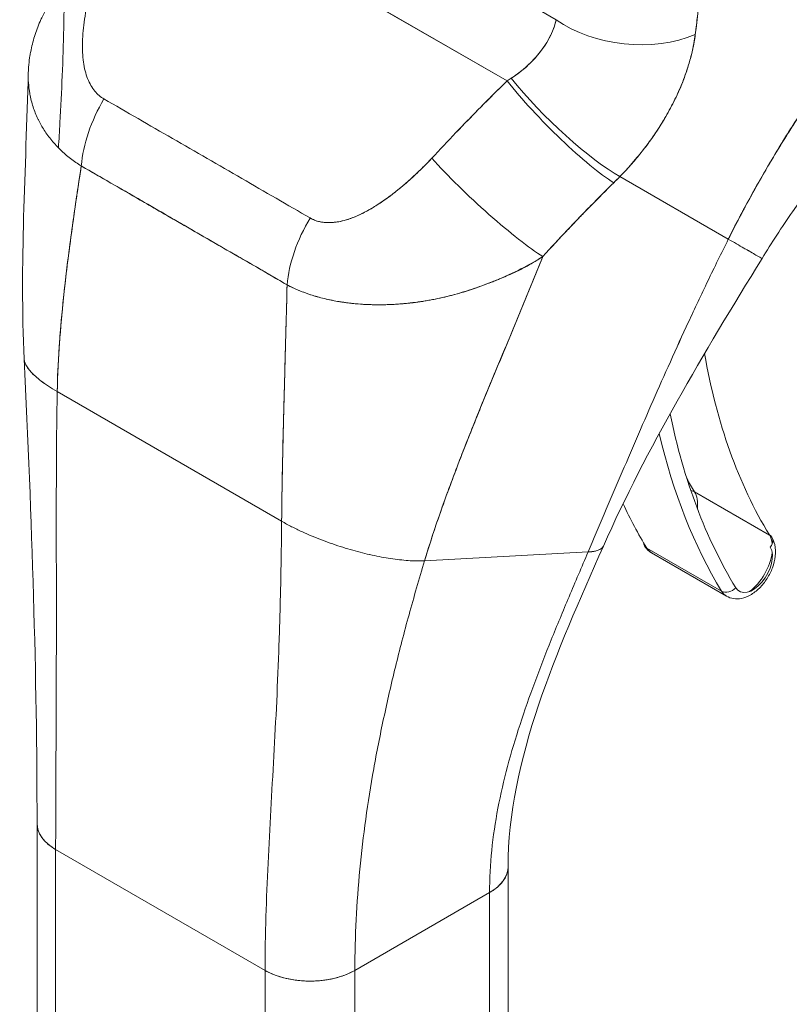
# Model space of a CAD drawing. Header units: inches. Extents: x 16 to 427, y 4 to 276.
# Tile 96 of 111: x 405.726 to 406.706, y 127.35 to 128.603. Entities that reach past the tile are written whole.
import ezdxf

# ---------------------------------------------------------------- set-up
doc = ezdxf.new("R2010")
doc.units = ezdxf.units.IN
doc.header["$LTSCALE"] = 26
doc.header["$MEASUREMENT"] = 0
doc.layers.add('Visible (ANSI)', color=7, linetype='Continuous', lineweight=5)

msp = doc.modelspace()

# ---------------------------------------------------------------- linework, layer by layer
at = {"layer": 'Visible (ANSI)'}
for p, q in [((405.8666, 128.8028), (406.3469, 128.5255)), ((406.3469, 128.5255), (405.8666, 128.8028)), ((406.248, 128.6966), (406.4095, 128.6033)), ((406.4342, 128.5891), (406.4342, 128.5891)), ((406.2583, 128.4348), (406.2583, 128.4348)), ((406.6286, 128.324), (406.4906, 128.4037)), ((406.4906, 128.4037), (406.6286, 128.324)), ((406.4582, 128.3712), (406.4582, 128.3712)), ((406.4484, 128.3612), (406.4484, 128.3612)), ((406.4484, 128.3612), (406.4484, 128.3612)), ((405.7742, 128.1299), (406.0599, 127.9649)), ((406.0599, 127.9649), (405.7742, 128.1299)), ((406.5857, 128.0024), (406.6809, 127.9474)), ((406.6809, 127.9474), (406.5857, 128.0024)), ((406.6201, 127.8758), (406.5248, 127.9308)), ((406.5248, 127.9308), (406.6201, 127.8758)), ((406.2419, 127.9146), (406.4501, 127.9258)), ((406.4501, 127.9258), (406.2419, 127.9146)), ((406.531, 127.9246), (406.6263, 127.8696)), ((405.7485, 127.0628), (405.7485, 127.5802)), ((405.7722, 127.0958), (405.7722, 127.5472)), ((405.7722, 127.5472), (405.7722, 127.0299)), ((405.7722, 127.5472), (406.0388, 127.3933)), ((405.7722, 125.9301), (405.7722, 127.5472)), ((406.0388, 127.3933), (405.7722, 127.5472)), ((406.3482, 127.0079), (406.3482, 127.525)), ((406.1531, 127.3933), (406.3246, 127.4922)), ((406.3246, 127.4922), (406.1531, 127.3933)), ((406.3246, 127.4922), (406.3246, 125.8752)), ((406.3246, 127.4922), (406.3246, 127.4922)), ((406.3246, 126.9749), (406.3246, 127.4922)), ((406.0388, 127.3933), (406.0388, 127.3933)), ((406.0388, 126.8759), (406.0388, 127.3933)), ((406.1531, 127.3933), (406.1531, 126.8759)), ((406.1531, 127.3933), (406.1531, 127.3933)), ((406.0769, 127.3809), (406.0769, 127.3809)), ((406.0769, 127.3809), (406.0769, 127.3809))]:
    msp.add_line(p, q, dxfattribs=at)
for centre, major_axis, ratio, start_param, end_param in [((406.5048, 128.6583), (-0.1339, 0.0145), 0.64086, 0.851233, 2.295078), ((406.5048, 128.6583), (0.1339, -0.0145), 0.64086, 3.992828, 5.43668), ((406.3925, 128.6143), (-0.0176, 0.0281), 0.552141, 3.836123, 3.836136), ((406.3976, 128.6175), (0.0219, -0.0349), 0.552162, 0.515556, 0.515565), ((406.3976, 128.6175), (-0.0219, 0.0349), 0.552114, 3.657217, 3.657226), ((406.2654, 128.56), (0.1713, 0.079), 0.366192, 5.033637, 5.069349), ((406.2653, 128.5602), (0.1713, 0.079), 0.366848, 5.033737, 5.069445), ((406.4125, 128.4836), (0.0945, -0.096), 0.156155, 4.114214, 5.692937), ((406.4125, 128.4836), (-0.0945, 0.096), 0.156155, 0.972623, 2.551344), ((406.4208, 128.4919), (-0.0964, 0.0941), 0.190617, 0.982046, 2.547785), ((406.4208, 128.4919), (0.0964, -0.0941), 0.190618, 4.123638, 5.689377), ((405.8993, 128.4606), (0.0667, 0.117), 0.577256, 1.542161, 2.250025), ((406.2278, 128.4172), (0.0135, 0.0233), 0.57735, 5.223235, 5.226177), ((406.2278, 128.4172), (0.0135, 0.0233), 0.57735, 5.223235, 5.226177), ((406.3166, 128.385), (-0.0987, 0.0916), 0.125888, 0.966274, 2.555223), ((406.3166, 128.385), (0.0987, -0.0916), 0.125888, 4.107867, 5.696815), ((406.3536, 128.4691), (0.2261, 0.1869), 0.48118, 4.893028, 4.932136), ((406.3536, 128.4691), (-0.226, -0.1869), 0.481161, 1.751425, 1.79054), ((406.1618, 128.309), (0.0679, 0.1163), 0.577434, 1.548161, 2.256025), ((406.1618, 128.309), (-0.0679, -0.1163), 0.577434, 4.689753, 5.397618), ((406.0028, 128.3101), (-0.0404, -0.07), 0.57735, 4.790283, 4.791817), ((406.1151, 128.2453), (-0.0364, -0.063), 0.57735, 4.791144, 4.791205), ((407.4415, 128.843), (-0.6061, -1.0498), 0.57735, 5.678546, 5.977114), ((407.451, 128.8375), (-0.6478, -1.1221), 0.57735, 5.70543, 5.977114), ((407.4415, 128.843), (-0.6546, -1.1338), 0.57735, 5.730285, 5.977114), ((407.4415, 128.843), (-0.6546, -1.1338), 0.57735, 5.730285, 5.977114), ((407.3462, 128.898), (-0.6061, -1.0498), 0.57735, 5.951269, 5.977114), ((406.5772, 127.9925), (-0.0115, -0.007), 0.77855, 3.544415, 3.97845), ((406.5553, 127.9666), (0.0242, 0.042), 0.57735, 5.360031, 5.977114), ((406.5553, 127.9666), (0.0242, 0.042), 0.57735, 5.360031, 5.977114), ((407.3462, 128.898), (-0.6546, -1.1338), 0.57735, 5.900672, 5.977114), ((406.6725, 127.9375), (0.0115, 0.007), 0.77855, 5.115206, 6.686008), ((406.6505, 127.9116), (0.0242, 0.042), 0.57735, 5.624057, 5.977114), ((406.6505, 127.9116), (0.0242, 0.042), 0.57735, 5.624057, 5.977114), ((406.5333, 127.9407), (-0.0115, -0.007), 0.77855, 5.868833, 6.686008), ((406.5553, 127.9666), (-0.0242, -0.042), 0.57735, 5.977114, 6.283185), ((406.5553, 127.9666), (-0.0242, -0.042), 0.57735, 5.977114, 6.283185), ((406.66, 127.9061), (-0.0175, -0.0303), 0.57735, 5.977114, 9.118706), ((406.6505, 127.9116), (-0.0242, -0.042), 0.57735, 0.936213, 2.20538), ((406.6505, 127.9116), (0.0242, 0.042), 0.57735, 4.077805, 5.346973), ((406.6285, 127.8858), (-0.0115, -0.007), 0.77855, 0.402822, 1.973619), ((406.6285, 127.8858), (0.0115, 0.007), 0.77855, 3.544415, 5.115216), ((406.6505, 127.9116), (-0.0242, -0.042), 0.57735, 5.977114, 6.283185), ((406.6505, 127.9116), (-0.0242, -0.042), 0.57735, 5.977114, 6.283185), ((405.8293, 127.5802), (-0.0808, 0), 0.57735, 6.283122, 7.068567), ((406.2674, 127.5252), (0.0808, 0), 0.57735, 5.497805, 6.283337), ((406.096, 127.4262), (0.0808, 0), 0.57735, 3.927007, 5.497778)]:
    msp.add_ellipse(centre, major_axis=major_axis, ratio=ratio, start_param=start_param, end_param=end_param, dxfattribs=at)
for points, knots in [([(406.6286, 128.324), (406.6374, 128.3416), (406.6471, 128.3601), (406.6578, 128.3795), (406.6685, 128.399), (406.6803, 128.4192), (406.6931, 128.4403), (406.7059, 128.4613), (406.7198, 128.4831), (406.7349, 128.5055), (406.75, 128.5279), (406.7662, 128.5509), (406.7836, 128.5743), (406.801, 128.5977), (406.8197, 128.6215), (406.8395, 128.6454), (406.8594, 128.6694), (406.8805, 128.6936), (406.9027, 128.7177), (406.925, 128.7418), (406.9486, 128.7658), (406.9732, 128.7895), (406.9979, 128.8131), (407.0238, 128.8364), (407.0508, 128.859)], [0, 0, 0, 0, 0.124948, 0.124948, 0.124948, 0.249955, 0.249955, 0.249955, 0.374963, 0.374963, 0.374963, 0.49997, 0.49997, 0.49997, 0.624978, 0.624978, 0.624978, 0.749985, 0.749985, 0.749985, 0.874993, 0.874993, 0.874993, 1, 1, 1, 1]), ([(407.0508, 128.859), (407.043, 128.8524), (407.0353, 128.8459), (407.0277, 128.8393), (407.0142, 128.8275), (407.0009, 128.8155), (406.988, 128.8034), (406.9751, 128.7914), (406.9624, 128.7792), (406.9501, 128.7669), (406.9378, 128.7546), (406.9258, 128.7423), (406.9142, 128.7299), (406.9025, 128.7176), (406.8911, 128.7052), (406.8801, 128.6928), (406.8691, 128.6804), (406.8584, 128.668), (406.848, 128.6556), (406.8376, 128.6433), (406.8276, 128.6309), (406.8178, 128.6187), (406.8081, 128.6064), (406.7987, 128.5943), (406.7896, 128.5822), (406.7805, 128.5701), (406.7717, 128.5582), (406.7632, 128.5463), (406.7548, 128.5345), (406.7466, 128.5228), (406.7388, 128.5112), (406.7309, 128.4996), (406.7234, 128.4882), (406.7161, 128.477), (406.7089, 128.4658), (406.7019, 128.4547), (406.6953, 128.4439), (406.6886, 128.433), (406.6823, 128.4223), (406.6762, 128.4119), (406.6701, 128.4014), (406.6643, 128.3912), (406.6588, 128.3812), (406.6532, 128.3712), (406.6479, 128.3614), (406.6429, 128.3519), (406.6379, 128.3423), (406.6332, 128.333), (406.6286, 128.324)], [0, 0, 0, 0, 0.036069, 0.036069, 0.036069, 0.100331, 0.100331, 0.100331, 0.164593, 0.164593, 0.164593, 0.228855, 0.228855, 0.228855, 0.293118, 0.293118, 0.293118, 0.35738, 0.35738, 0.35738, 0.421642, 0.421642, 0.421642, 0.485904, 0.485904, 0.485904, 0.550166, 0.550166, 0.550166, 0.614429, 0.614429, 0.614429, 0.678691, 0.678691, 0.678691, 0.742953, 0.742953, 0.742953, 0.807215, 0.807215, 0.807215, 0.871477, 0.871477, 0.871477, 0.93574, 0.93574, 0.93574, 1, 1, 1, 1]), ([(406.5865, 128.5844), (406.5868, 128.5866), (406.5871, 128.5888), (406.5873, 128.591), (406.5878, 128.5948), (406.5882, 128.5987), (406.5887, 128.6026), (406.5902, 128.6148), (406.5916, 128.6269), (406.593, 128.639), (406.5936, 128.6443), (406.5941, 128.6495), (406.5947, 128.6547), (406.5948, 128.6561), (406.595, 128.6576), (406.5951, 128.659), (406.5957, 128.6649), (406.5963, 128.6707), (406.5969, 128.6764), (406.5981, 128.6895), (406.5992, 128.7024), (406.6003, 128.7151), (406.6006, 128.7194), (406.601, 128.7236), (406.6013, 128.7279), (406.6014, 128.729), (406.6015, 128.7301), (406.6016, 128.7313), (406.6023, 128.7397), (406.6029, 128.748), (406.6035, 128.7562), (406.6046, 128.7711), (406.6056, 128.7858), (406.6065, 128.8001)], [0, 0, 0, 0, 0.029161, 0.029161, 0.029161, 0.080621, 0.080621, 0.080621, 0.243196, 0.243196, 0.243196, 0.313778, 0.313778, 0.313778, 0.333333, 0.333333, 0.333333, 0.41251, 0.41251, 0.41251, 0.591045, 0.591045, 0.591045, 0.650584, 0.650584, 0.650584, 0.666667, 0.666667, 0.666667, 0.784923, 0.784923, 0.784923, 1, 1, 1, 1]), ([(406.6065, 128.8001), (406.6049, 128.7747), (406.6031, 128.7497), (406.6011, 128.7253), (406.601, 128.724), (406.6009, 128.7228), (406.6008, 128.7215), (406.5989, 128.6984), (406.5969, 128.6757), (406.5946, 128.6534), (406.5943, 128.651), (406.5941, 128.6485), (406.5938, 128.6461), (406.5916, 128.6252), (406.5892, 128.6046), (406.5865, 128.5844)], [0, 0, 0, 0, 0.333333, 0.333333, 0.333333, 0.350215, 0.350215, 0.350215, 0.666667, 0.666667, 0.666667, 0.701162, 0.701162, 0.701162, 1, 1, 1, 1]), ([(405.8258, 128.6724), (405.8217, 128.6599), (405.8182, 128.648), (405.8154, 128.6366), (405.8127, 128.6253), (405.8106, 128.6144), (405.8091, 128.6041), (405.8076, 128.5939), (405.8067, 128.5841), (405.8064, 128.575), (405.8062, 128.5658), (405.8065, 128.5573), (405.8076, 128.5494), (405.8087, 128.5416), (405.8105, 128.5345), (405.8129, 128.5283), (405.8154, 128.5221), (405.8185, 128.5168), (405.822, 128.5125), (405.8255, 128.5082), (405.8294, 128.5048), (405.8337, 128.5024)], [0, 0, 0, 0, 0.142857, 0.142857, 0.142857, 0.285714, 0.285714, 0.285714, 0.428571, 0.428571, 0.428571, 0.571429, 0.571429, 0.571429, 0.714286, 0.714286, 0.714286, 0.857143, 0.857143, 0.857143, 1, 1, 1, 1]), ([(405.783, 128.6537), (405.7791, 128.6479), (405.7753, 128.6422), (405.7717, 128.6366), (405.768, 128.6308), (405.7645, 128.625), (405.7613, 128.6192), (405.7589, 128.6148), (405.7566, 128.6103), (405.7545, 128.6058), (405.7545, 128.6057), (405.7544, 128.6056), (405.7544, 128.6056), (405.7537, 128.6041), (405.7531, 128.6026), (405.7524, 128.6011), (405.7497, 128.5948), (405.7473, 128.5884), (405.7453, 128.5821), (405.7433, 128.5755), (405.7417, 128.569), (405.7404, 128.5627), (405.7401, 128.5609), (405.7397, 128.5592), (405.7395, 128.5574), (405.7388, 128.5536), (405.7383, 128.5499), (405.738, 128.5462), (405.7379, 128.5454), (405.7378, 128.5446), (405.7378, 128.5439), (405.7373, 128.5377), (405.7372, 128.5317), (405.7374, 128.5259), (405.7376, 128.5218), (405.738, 128.5179), (405.7385, 128.514), (405.7388, 128.5122), (405.7391, 128.5104), (405.7394, 128.5087), (405.7404, 128.5031), (405.7418, 128.4976), (405.7435, 128.4923), (405.7452, 128.4871), (405.7472, 128.482), (405.7496, 128.477), (405.7498, 128.4766), (405.75, 128.4762), (405.7502, 128.4759), (405.7524, 128.4713), (405.7549, 128.467), (405.7576, 128.4627), (405.7591, 128.4605), (405.7606, 128.4582), (405.7622, 128.4561), (405.7638, 128.4538), (405.7655, 128.4517), (405.7673, 128.4495), (405.7691, 128.4474), (405.7709, 128.4453), (405.7729, 128.4432), (405.7747, 128.4413), (405.7766, 128.4394), (405.7785, 128.4375), (405.7824, 128.4337), (405.7866, 128.43), (405.791, 128.4266), (405.7954, 128.4232), (405.8, 128.42), (405.8048, 128.4171)], [0, 0, 0, 0, 0.059089, 0.059089, 0.059089, 0.119883, 0.119883, 0.119883, 0.166667, 0.166667, 0.166667, 0.167443, 0.167443, 0.167443, 0.182749, 0.182749, 0.182749, 0.247761, 0.247761, 0.247761, 0.314587, 0.314587, 0.314587, 0.333333, 0.333333, 0.333333, 0.374243, 0.374243, 0.374243, 0.382853, 0.382853, 0.382853, 0.452216, 0.452216, 0.452216, 0.5, 0.5, 0.5, 0.522064, 0.522064, 0.522064, 0.591884, 0.591884, 0.591884, 0.661356, 0.661356, 0.661356, 0.666667, 0.666667, 0.666667, 0.730236, 0.730236, 0.730236, 0.764063, 0.764063, 0.764063, 0.798519, 0.798519, 0.798519, 0.833333, 0.833333, 0.833333, 0.866245, 0.866245, 0.866245, 0.933397, 0.933397, 0.933397, 1, 1, 1, 1]), ([(405.7758, 128.4401), (405.7764, 128.4508), (405.777, 128.4614), (405.7776, 128.4721), (405.7787, 128.492), (405.7797, 128.5119), (405.7805, 128.532), (405.7814, 128.5521), (405.7821, 128.5722), (405.7825, 128.5925), (405.7829, 128.6128), (405.7831, 128.6332), (405.783, 128.6537)], [0.5574784, 0.5574784, 0.5574784, 0.5574784, 0.625, 0.625, 0.625, 0.75, 0.75, 0.75, 0.875, 0.875, 0.875, 1, 1, 1, 1]), ([(406.9612, 128.63), (406.9358, 128.6103), (406.9083, 128.5866), (406.8524, 128.533), (406.8234, 128.5022), (406.7657, 128.4346), (406.7365, 128.3966), (406.6966, 128.339), (406.6836, 128.3189), (406.6715, 128.2993)], [0, 0, 0, 0, 0.448148, 0.448148, 0.920666, 0.920666, 1.442511, 1.442511, 1.718265, 1.718265, 1.718265, 1.718265]), ([(406.3523, 128.5289), (406.3629, 128.5358), (406.3722, 128.5435), (406.3801, 128.5518), (406.388, 128.5601), (406.3944, 128.5689), (406.3993, 128.5776), (406.4042, 128.5863), (406.4077, 128.595), (406.4095, 128.6033)], [0, 0, 0, 0, 0.333333, 0.333333, 0.333333, 0.666667, 0.666667, 0.666667, 1, 1, 1, 1]), ([(406.3523, 128.5289), (406.3542, 128.5301), (406.356, 128.5313), (406.3578, 128.5325), (406.36, 128.5341), (406.3621, 128.5356), (406.3642, 128.5373), (406.3664, 128.539), (406.3685, 128.5408), (406.3706, 128.5426), (406.3729, 128.5447), (406.3751, 128.5467), (406.3773, 128.5489), (406.3796, 128.5512), (406.3819, 128.5536), (406.384, 128.5561), (406.3864, 128.5588), (406.3887, 128.5617), (406.3908, 128.5645), (406.3932, 128.5677), (406.3954, 128.571), (406.3974, 128.5743), (406.3997, 128.5781), (406.4017, 128.5818), (406.4034, 128.5856), (406.4054, 128.5898), (406.407, 128.5941), (406.4082, 128.5983), (406.4087, 128.6), (406.4091, 128.6016), (406.4095, 128.6033)], [0, 0, 0, 0, 0.060949, 0.060949, 0.060949, 0.135639, 0.135639, 0.135639, 0.215708, 0.215708, 0.215708, 0.303486, 0.303486, 0.303486, 0.401292, 0.401292, 0.401292, 0.511372, 0.511372, 0.511372, 0.635855, 0.635855, 0.635855, 0.776826, 0.776826, 0.776826, 0.936006, 0.936006, 0.936006, 1, 1, 1, 1]), ([(406.4906, 128.4037), (406.4959, 128.4091), (406.501, 128.4147), (406.5059, 128.4202), (406.5088, 128.4236), (406.5116, 128.4269), (406.5143, 128.4302), (406.5186, 128.4354), (406.5226, 128.4405), (406.5264, 128.4456), (406.528, 128.4478), (406.5295, 128.4499), (406.5311, 128.4521), (406.5331, 128.455), (406.5351, 128.4579), (406.5371, 128.4608), (406.5426, 128.4692), (406.5476, 128.4773), (406.5519, 128.4852), (406.554, 128.489), (406.556, 128.4927), (406.5579, 128.4963), (406.5622, 128.5048), (406.566, 128.513), (406.5692, 128.521), (406.5716, 128.5269), (406.5738, 128.5327), (406.5757, 128.5384), (406.5774, 128.5436), (406.5789, 128.5487), (406.5803, 128.5537), (406.5813, 128.5574), (406.5822, 128.5609), (406.583, 128.5645), (406.5846, 128.5713), (406.5858, 128.5779), (406.5865, 128.5844)], [0, 0, 0, 0, 0.078629, 0.078629, 0.078629, 0.12616, 0.12616, 0.12616, 0.2, 0.2, 0.2, 0.231421, 0.231421, 0.231421, 0.274676, 0.274676, 0.274676, 0.4, 0.4, 0.4, 0.460013, 0.460013, 0.460013, 0.6, 0.6, 0.6, 0.704237, 0.704237, 0.704237, 0.8, 0.8, 0.8, 0.868687, 0.868687, 0.868687, 1, 1, 1, 1]), ([(406.5865, 128.5844), (406.586, 128.5807), (406.5854, 128.577), (406.5847, 128.5732), (406.583, 128.5638), (406.5807, 128.5542), (406.5776, 128.5444), (406.5774, 128.5435), (406.5771, 128.5426), (406.5768, 128.5417), (406.5743, 128.5341), (406.5714, 128.5263), (406.5681, 128.5184), (406.5651, 128.5112), (406.5617, 128.5039), (406.558, 128.4965), (406.5578, 128.4961), (406.5576, 128.4957), (406.5573, 128.4953), (406.5539, 128.4885), (406.5501, 128.4817), (406.546, 128.4749), (406.5424, 128.4689), (406.5385, 128.463), (406.5345, 128.457), (406.5329, 128.4547), (406.5313, 128.4524), (406.5297, 128.4501), (406.5275, 128.4471), (406.5253, 128.4441), (406.523, 128.4411), (406.5195, 128.4364), (406.5157, 128.4317), (406.5118, 128.427), (406.5081, 128.4226), (406.5044, 128.4183), (406.5004, 128.414), (406.4973, 128.4106), (406.494, 128.4071), (406.4906, 128.4037)], [0.0000044, 0.0000044, 0.0000044, 0.0000044, 0.0678171, 0.0678171, 0.0678171, 0.2345881, 0.2345881, 0.2345881, 0.25, 0.25, 0.25, 0.3801488, 0.3801488, 0.3801488, 0.5, 0.5, 0.5, 0.5068381, 0.5068381, 0.5068381, 0.6171483, 0.6171483, 0.6171483, 0.7134049, 0.7134049, 0.7134049, 0.75, 0.75, 0.75, 0.7981314, 0.7981314, 0.7981314, 0.8740429, 0.8740429, 0.8740429, 0.9437858, 0.9437858, 0.9437858, 1, 1, 1, 1]), ([(406.251, 128.4269), (406.2611, 128.4378), (406.2714, 128.4487), (406.2818, 128.4596), (406.2832, 128.461), (406.2845, 128.4624), (406.2859, 128.4638), (406.295, 128.4734), (406.3044, 128.4829), (406.3138, 128.4925), (406.3159, 128.4946), (406.318, 128.4967), (406.3202, 128.4989), (406.329, 128.5077), (406.3379, 128.5166), (406.3469, 128.5255)], [0, 0, 0, 0, 0.333333, 0.333333, 0.333333, 0.376093, 0.376093, 0.376093, 0.666667, 0.666667, 0.666667, 0.731304, 0.731304, 0.731304, 1, 1, 1, 1]), ([(406.251, 128.4269), (406.2611, 128.4378), (406.2713, 128.4487), (406.2818, 128.4596), (406.2923, 128.4705), (406.3029, 128.4815), (406.3138, 128.4925), (406.3247, 128.5034), (406.3357, 128.5144), (406.3469, 128.5255)], [0, 0, 0, 0, 0.333333, 0.333333, 0.333333, 0.666667, 0.666667, 0.666667, 1, 1, 1, 1]), ([(405.8337, 128.5024), (405.8626, 128.4858), (405.8916, 128.469), (405.9209, 128.4521), (405.9502, 128.4352), (405.9798, 128.4181), (406.0091, 128.4012), (406.0384, 128.3843), (406.0674, 128.3675), (406.0962, 128.3509)], [0, 0, 0, 0, 0.333333, 0.333333, 0.333333, 0.666667, 0.666667, 0.666667, 1, 1, 1, 1]), ([(406.0962, 128.3509), (406.0975, 128.3501), (406.0989, 128.3494), (406.1004, 128.3488), (406.102, 128.3481), (406.1036, 128.3475), (406.1053, 128.347), (406.1071, 128.3465), (406.109, 128.3461), (406.1109, 128.3457), (406.113, 128.3454), (406.1151, 128.3452), (406.1173, 128.3451), (406.1196, 128.345), (406.122, 128.345), (406.1245, 128.3452), (406.1265, 128.3453), (406.1285, 128.3455), (406.1306, 128.3459), (406.1313, 128.346), (406.132, 128.3461), (406.1327, 128.3462), (406.1357, 128.3467), (406.1388, 128.3475), (406.1419, 128.3484), (406.1453, 128.3494), (406.1488, 128.3506), (406.1522, 128.352), (406.156, 128.3535), (406.1599, 128.3553), (406.1637, 128.3572), (406.1661, 128.3585), (406.1686, 128.3598), (406.171, 128.3611), (406.1728, 128.3621), (406.1746, 128.3632), (406.1764, 128.3643), (406.1811, 128.3671), (406.1858, 128.3702), (406.1905, 128.3735), (406.1956, 128.3771), (406.2008, 128.3809), (406.2059, 128.385), (406.2115, 128.3895), (406.217, 128.3941), (406.2225, 128.399), (406.2278, 128.4038), (406.2331, 128.4087), (406.2382, 128.4138), (406.2426, 128.4181), (406.2469, 128.4225), (406.251, 128.4269)], [0, 0, 0, 0, 0.036619, 0.036619, 0.036619, 0.07542, 0.07542, 0.07542, 0.116832, 0.116832, 0.116832, 0.161518, 0.161518, 0.161518, 0.2101, 0.2101, 0.2101, 0.25, 0.25, 0.25, 0.263174, 0.263174, 0.263174, 0.321517, 0.321517, 0.321517, 0.385689, 0.385689, 0.385689, 0.455959, 0.455959, 0.455959, 0.5, 0.5, 0.5, 0.532725, 0.532725, 0.532725, 0.617421, 0.617421, 0.617421, 0.711301, 0.711301, 0.711301, 0.813465, 0.813465, 0.813465, 0.914177, 0.914177, 0.914177, 1, 1, 1, 1]), ([(406.0962, 128.3509), (406.1004, 128.3483), (406.1053, 128.3466), (406.1108, 128.3457), (406.1164, 128.3448), (406.1226, 128.3447), (406.1293, 128.3457), (406.136, 128.3466), (406.1432, 128.3485), (406.1506, 128.3514), (406.1581, 128.3543), (406.1659, 128.3581), (406.1739, 128.3628), (406.1819, 128.3675), (406.1901, 128.373), (406.1985, 128.3793), (406.2069, 128.3856), (406.2155, 128.3927), (406.2243, 128.4006), (406.233, 128.4085), (406.2419, 128.4173), (406.251, 128.4269)], [0, 0, 0, 0, 0.142857, 0.142857, 0.142857, 0.285714, 0.285714, 0.285714, 0.428571, 0.428571, 0.428571, 0.571429, 0.571429, 0.571429, 0.714286, 0.714286, 0.714286, 0.857143, 0.857143, 0.857143, 1, 1, 1, 1]), ([(405.7742, 128.1299), (405.7746, 128.1512), (405.7757, 128.1733), (405.7774, 128.1962), (405.7791, 128.2191), (405.7814, 128.2428), (405.7841, 128.267), (405.7869, 128.2912), (405.7901, 128.3159), (405.7936, 128.341), (405.7971, 128.3661), (405.8009, 128.3915), (405.8048, 128.4171)], [0, 0, 0, 0, 0.250198, 0.250198, 0.250198, 0.500396, 0.500396, 0.500396, 0.750593, 0.750593, 0.750593, 1, 1, 1, 1]), ([(405.8048, 128.4171), (405.8022, 128.3996), (405.7995, 128.3822), (405.797, 128.365), (405.794, 128.344), (405.7911, 128.3232), (405.7884, 128.3027), (405.7858, 128.2822), (405.7835, 128.2621), (405.7815, 128.2424), (405.7795, 128.2226), (405.7778, 128.2033), (405.7766, 128.1846), (405.7753, 128.1658), (405.7745, 128.1475), (405.7742, 128.1299)], [0, 0, 0, 0, 0.170255, 0.170255, 0.170255, 0.377691, 0.377691, 0.377691, 0.585128, 0.585128, 0.585128, 0.792564, 0.792564, 0.792564, 1, 1, 1, 1]), ([(405.8048, 128.4171), (405.8174, 128.4099), (405.83, 128.4027), (405.8426, 128.3954), (405.8549, 128.3883), (405.8674, 128.3811), (405.8799, 128.3737), (405.8836, 128.3716), (405.8873, 128.3695), (405.891, 128.3673), (405.8997, 128.3623), (405.9084, 128.3572), (405.9172, 128.3522), (405.9295, 128.345), (405.942, 128.3378), (405.9544, 128.3307), (405.9629, 128.3258), (405.9714, 128.3209), (405.9799, 128.316), (405.9838, 128.3137), (405.9878, 128.3115), (405.9917, 128.3092), (406.0043, 128.302), (406.0167, 128.2949), (406.0291, 128.2877), (406.0417, 128.2804), (406.0543, 128.2732), (406.0668, 128.2658)], [0, 0, 0, 0, 0.146953, 0.146953, 0.146953, 0.291147, 0.291147, 0.291147, 0.333333, 0.333333, 0.333333, 0.431915, 0.431915, 0.431915, 0.570999, 0.570999, 0.570999, 0.666667, 0.666667, 0.666667, 0.711352, 0.711352, 0.711352, 0.854594, 0.854594, 0.854594, 1, 1, 1, 1]), ([(406.0668, 128.2658), (406.0456, 128.2782), (406.0243, 128.2905), (406.0029, 128.3029), (405.9805, 128.3157), (405.9581, 128.3286), (405.9357, 128.3416), (405.9134, 128.3545), (405.891, 128.3675), (405.8687, 128.3804), (405.8618, 128.3844), (405.8549, 128.3884), (405.848, 128.3923), (405.8336, 128.4006), (405.8192, 128.4089), (405.8048, 128.4171)], [0, 0, 0, 0, 0.24471, 0.24471, 0.24471, 0.500303, 0.500303, 0.500303, 0.755735, 0.755735, 0.755735, 0.834924, 0.834924, 0.834924, 1, 1, 1, 1]), ([(406.3924, 128.3018), (406.4027, 128.3132), (406.413, 128.3242), (406.4231, 128.3349), (406.4292, 128.3413), (406.4352, 128.3476), (406.4411, 128.3537), (406.4413, 128.3539), (406.4416, 128.3542), (406.4418, 128.3544), (406.4456, 128.3584), (406.4495, 128.3623), (406.4533, 128.3662), (406.4632, 128.3763), (406.473, 128.3861), (406.4827, 128.3957)], [0, 0, 0, 0, 0.333333, 0.333333, 0.333333, 0.531303, 0.531303, 0.531303, 0.538863, 0.538863, 0.538863, 0.666667, 0.666667, 0.666667, 1, 1, 1, 1]), ([(406.4827, 128.3957), (406.4741, 128.3872), (406.4656, 128.3787), (406.4572, 128.3702), (406.4463, 128.3592), (406.4356, 128.3481), (406.425, 128.3369), (406.414, 128.3253), (406.4032, 128.3136), (406.3924, 128.3018)], [0, 0, 0, 0, 0.2755, 0.2755, 0.2755, 0.631774, 0.631774, 0.631774, 1, 1, 1, 1]), ([(406.4501, 127.9258), (406.457, 127.9421), (406.4639, 127.9581), (406.4707, 127.9741), (406.4775, 127.9901), (406.4843, 128.006), (406.4911, 128.0219), (406.4979, 128.0379), (406.5048, 128.0538), (406.5117, 128.0698), (406.5186, 128.0859), (406.5257, 128.102), (406.5328, 128.1184), (406.54, 128.1347), (406.5473, 128.1512), (406.5548, 128.1679), (406.5623, 128.1846), (406.5701, 128.2015), (406.578, 128.2186), (406.5859, 128.2357), (406.5941, 128.2531), (406.6025, 128.2707), (406.611, 128.2882), (406.6197, 128.306), (406.6286, 128.324)], [0, 0, 0, 0, 0.125006, 0.125006, 0.125006, 0.250011, 0.250011, 0.250011, 0.375017, 0.375017, 0.375017, 0.500022, 0.500022, 0.500022, 0.625028, 0.625028, 0.625028, 0.750033, 0.750033, 0.750033, 0.875039, 0.875039, 0.875039, 1, 1, 1, 1]), ([(406.6286, 128.324), (406.6197, 128.306), (406.611, 128.2882), (406.6025, 128.2706), (406.5941, 128.2531), (406.5859, 128.2357), (406.578, 128.2186), (406.57, 128.2015), (406.5623, 128.1846), (406.5548, 128.1679), (406.5473, 128.1512), (406.54, 128.1347), (406.5328, 128.1184), (406.5256, 128.102), (406.5186, 128.0859), (406.5117, 128.0698), (406.5048, 128.0538), (406.4979, 128.0379), (406.4911, 128.0219), (406.4843, 128.006), (406.4775, 127.9901), (406.4707, 127.9741), (406.4639, 127.9581), (406.457, 127.9421), (406.4501, 127.9258)], [0, 0, 0, 0, 0.124999, 0.124999, 0.124999, 0.25, 0.25, 0.25, 0.375, 0.375, 0.375, 0.5, 0.5, 0.5, 0.625, 0.625, 0.625, 0.75, 0.75, 0.75, 0.875, 0.875, 0.875, 1, 1, 1, 1]), ([(406.6715, 128.2993), (406.6715, 128.2993), (406.6714, 128.2993), (406.6713, 128.2994), (406.6713, 128.2994), (406.6712, 128.2994), (406.6711, 128.2995), (406.6707, 128.2997), (406.6698, 128.3002), (406.6686, 128.301), (406.6677, 128.3014), (406.6667, 128.302), (406.6655, 128.3027), (406.6649, 128.3031), (406.6644, 128.3034), (406.6637, 128.3037), (406.6618, 128.3049), (406.6595, 128.3062), (406.6569, 128.3077), (406.6551, 128.3087), (406.6532, 128.3098), (406.6511, 128.3111), (406.6502, 128.3115), (406.6494, 128.312), (406.6485, 128.3125), (406.6455, 128.3142), (406.6423, 128.3161), (406.6389, 128.3181), (406.6356, 128.32), (406.6322, 128.3219), (406.6286, 128.324)], [0.4709909, 0.4709909, 0.4709909, 0.4709909, 0.5, 0.5, 0.5, 0.5170583, 0.5170583, 0.5170583, 0.6064626, 0.6064626, 0.6064626, 0.6666667, 0.6666667, 0.6666667, 0.6933072, 0.6933072, 0.6933072, 0.7767915, 0.7767915, 0.7767915, 0.8333333, 0.8333333, 0.8333333, 0.855634, 0.855634, 0.855634, 0.9296838, 0.9296838, 0.9296838, 1, 1, 1, 1]), ([(406.6286, 128.324), (406.6322, 128.3219), (406.6356, 128.32), (406.6389, 128.3181), (406.6423, 128.3161), (406.6455, 128.3142), (406.6485, 128.3125), (406.6494, 128.312), (406.6502, 128.3116), (406.651, 128.3111), (406.6532, 128.3099), (406.6551, 128.3087), (406.6569, 128.3077), (406.6595, 128.3062), (406.6618, 128.3049), (406.6637, 128.3037), (406.6644, 128.3034), (406.6649, 128.3031), (406.6655, 128.3027), (406.6667, 128.302), (406.6677, 128.3014), (406.6686, 128.301), (406.6698, 128.3002), (406.6707, 128.2997), (406.6711, 128.2995), (406.6712, 128.2994), (406.6713, 128.2994), (406.6713, 128.2994), (406.6714, 128.2993), (406.6715, 128.2993), (406.6715, 128.2993)], [0, 0, 0, 0, 0.0704243, 0.0704243, 0.0704243, 0.1445341, 0.1445341, 0.1445341, 0.1666667, 0.1666667, 0.1666667, 0.2233436, 0.2233436, 0.2233436, 0.3067348, 0.3067348, 0.3067348, 0.3333333, 0.3333333, 0.3333333, 0.3935461, 0.3935461, 0.3935461, 0.4829722, 0.4829722, 0.4829722, 0.5, 0.5, 0.5, 0.5290393, 0.5290393, 0.5290393, 0.5290393]), ([(406.3924, 128.3018), (406.3845, 128.2969), (406.3765, 128.2923), (406.3683, 128.288), (406.3585, 128.2829), (406.3486, 128.2782), (406.3384, 128.2738), (406.3368, 128.2731), (406.3351, 128.2724), (406.3334, 128.2717), (406.3246, 128.2681), (406.3157, 128.2647), (406.3067, 128.2616), (406.2965, 128.2581), (406.2862, 128.255), (406.2761, 128.2524), (406.2742, 128.2519), (406.2724, 128.2515), (406.2705, 128.251), (406.2627, 128.2491), (406.255, 128.2475), (406.2474, 128.2461), (406.2382, 128.2445), (406.2292, 128.2433), (406.2204, 128.2424), (406.2172, 128.242), (406.214, 128.2417), (406.2109, 128.2415), (406.2057, 128.2411), (406.2005, 128.2408), (406.1955, 128.2406), (406.1877, 128.2404), (406.18, 128.2404), (406.1725, 128.2406), (406.167, 128.2408), (406.1615, 128.2411), (406.1561, 128.2416), (406.1547, 128.2417), (406.1533, 128.2418), (406.1518, 128.242), (406.1455, 128.2426), (406.1393, 128.2434), (406.1333, 128.2444), (406.1276, 128.2454), (406.1221, 128.2465), (406.1168, 128.2477), (406.1136, 128.2484), (406.1106, 128.2492), (406.1075, 128.25), (406.1057, 128.2505), (406.1039, 128.251), (406.1021, 128.2516), (406.0976, 128.2529), (406.0933, 128.2543), (406.0891, 128.2559), (406.085, 128.2574), (406.0811, 128.259), (406.0773, 128.2607), (406.0737, 128.2623), (406.0702, 128.264), (406.0668, 128.2658)], [0, 0, 0, 0, 0.070099, 0.070099, 0.070099, 0.153227, 0.153227, 0.153227, 0.166667, 0.166667, 0.166667, 0.237919, 0.237919, 0.237919, 0.318443, 0.318443, 0.318443, 0.333333, 0.333333, 0.333333, 0.396446, 0.396446, 0.396446, 0.472282, 0.472282, 0.472282, 0.5, 0.5, 0.5, 0.545332, 0.545332, 0.545332, 0.61493, 0.61493, 0.61493, 0.666667, 0.666667, 0.666667, 0.680579, 0.680579, 0.680579, 0.742113, 0.742113, 0.742113, 0.799672, 0.799672, 0.799672, 0.833333, 0.833333, 0.833333, 0.853588, 0.853588, 0.853588, 0.904523, 0.904523, 0.904523, 0.953187, 0.953187, 0.953187, 1, 1, 1, 1]), ([(406.0668, 128.2658), (406.0716, 128.2632), (406.0767, 128.2608), (406.082, 128.2587), (406.0873, 128.2565), (406.0929, 128.2544), (406.0987, 128.2526), (406.1015, 128.2517), (406.1044, 128.2509), (406.1074, 128.2501), (406.1105, 128.2492), (406.1137, 128.2484), (406.1169, 128.2477), (406.1201, 128.2469), (406.1234, 128.2463), (406.1267, 128.2456), (406.1299, 128.245), (406.1332, 128.2444), (406.1366, 128.2439), (406.1428, 128.243), (406.1493, 128.2422), (406.1559, 128.2416), (406.1564, 128.2416), (406.157, 128.2415), (406.1575, 128.2415), (406.1648, 128.2409), (406.1722, 128.2406), (406.1797, 128.2405), (406.1873, 128.2404), (406.1951, 128.2406), (406.203, 128.241), (406.2055, 128.2411), (406.208, 128.2413), (406.2105, 128.2415), (406.216, 128.2419), (406.2216, 128.2424), (406.2272, 128.2431), (406.2353, 128.2441), (406.2436, 128.2453), (406.252, 128.247), (406.2531, 128.2472), (406.2541, 128.2474), (406.2552, 128.2476), (406.2602, 128.2486), (406.2652, 128.2497), (406.2703, 128.2509), (406.2726, 128.2515), (406.2749, 128.2521), (406.2773, 128.2527), (406.2856, 128.255), (406.2941, 128.2575), (406.3026, 128.2604), (406.3108, 128.2631), (406.319, 128.2661), (406.3272, 128.2693), (406.3291, 128.27), (406.3311, 128.2708), (406.333, 128.2715), (406.3331, 128.2716), (406.3332, 128.2716), (406.3333, 128.2716), (406.3391, 128.274), (406.3449, 128.2764), (406.3507, 128.279), (406.3581, 128.2823), (406.3654, 128.2859), (406.3725, 128.2897), (406.3793, 128.2935), (406.386, 128.2975), (406.3924, 128.3018)], [0, 0, 0, 0, 0.066599, 0.066599, 0.066599, 0.13375, 0.13375, 0.13375, 0.166667, 0.166667, 0.166667, 0.201474, 0.201474, 0.201474, 0.235929, 0.235929, 0.235929, 0.269758, 0.269758, 0.269758, 0.333333, 0.333333, 0.333333, 0.338645, 0.338645, 0.338645, 0.408129, 0.408129, 0.408129, 0.47796, 0.47796, 0.47796, 0.5, 0.5, 0.5, 0.547804, 0.547804, 0.547804, 0.617158, 0.617158, 0.617158, 0.625768, 0.625768, 0.625768, 0.666667, 0.666667, 0.666667, 0.685425, 0.685425, 0.685425, 0.752265, 0.752265, 0.752265, 0.817289, 0.817289, 0.817289, 0.832593, 0.832593, 0.832593, 0.833333, 0.833333, 0.833333, 0.880153, 0.880153, 0.880153, 0.940933, 0.940933, 0.940933, 1, 1, 1, 1]), ([(406.2419, 127.9146), (406.2478, 127.9342), (406.2545, 127.9545), (406.2617, 127.9751), (406.2689, 127.9958), (406.2766, 128.0168), (406.2848, 128.0382), (406.293, 128.0595), (406.3016, 128.0811), (406.3104, 128.1028), (406.3192, 128.1246), (406.3283, 128.1465), (406.3375, 128.1684), (406.3466, 128.1904), (406.3558, 128.2124), (406.365, 128.2345), (406.3741, 128.2566), (406.3832, 128.2786), (406.3919, 128.3007), (406.3921, 128.3011), (406.3923, 128.3015), (406.3924, 128.3018)], [0, 0, 0, 0, 0.166185, 0.166185, 0.166185, 0.332369, 0.332369, 0.332369, 0.498554, 0.498554, 0.498554, 0.664739, 0.664739, 0.664739, 0.830923, 0.830923, 0.830923, 0.997108, 0.997108, 0.997108, 1, 1, 1, 1]), ([(406.3924, 128.3018), (406.3858, 128.2852), (406.3791, 128.2686), (406.3722, 128.2521), (406.3654, 128.2355), (406.3585, 128.2189), (406.3516, 128.2023), (406.3447, 128.1857), (406.3378, 128.1692), (406.3309, 128.1527), (406.3241, 128.1362), (406.3173, 128.1198), (406.3106, 128.1034), (406.304, 128.087), (406.2975, 128.0708), (406.2912, 128.0546), (406.2849, 128.0385), (406.2788, 128.0225), (406.273, 128.0067), (406.2672, 127.9908), (406.2616, 127.9752), (406.2564, 127.9599), (406.2512, 127.9445), (406.2464, 127.9294), (406.2419, 127.9146)], [0, 0, 0, 0, 0.125, 0.125, 0.125, 0.25, 0.25, 0.25, 0.375, 0.375, 0.375, 0.5, 0.5, 0.5, 0.625, 0.625, 0.625, 0.75, 0.75, 0.75, 0.875, 0.875, 0.875, 1, 1, 1, 1]), ([(406.0599, 127.9649), (406.0601, 127.9827), (406.0604, 128.0012), (406.0607, 128.0205), (406.0611, 128.0398), (406.0615, 128.0598), (406.062, 128.0804), (406.0625, 128.101), (406.063, 128.1222), (406.0636, 128.1438), (406.0642, 128.1655), (406.0648, 128.1876), (406.0654, 128.21), (406.0659, 128.2284), (406.0664, 128.247), (406.0668, 128.2658)], [0, 0, 0, 0, 0.207436, 0.207436, 0.207436, 0.414872, 0.414872, 0.414872, 0.622309, 0.622309, 0.622309, 0.829745, 0.829745, 0.829745, 1, 1, 1, 1]), ([(406.0668, 128.2658), (406.0662, 128.2383), (406.0654, 128.2111), (406.0647, 128.1845), (406.064, 128.1578), (406.0633, 128.1316), (406.0626, 128.1062), (406.062, 128.0808), (406.0614, 128.0562), (406.0609, 128.0325), (406.0605, 128.0089), (406.0601, 127.9863), (406.0599, 127.9649)], [0, 0, 0, 0, 0.249407, 0.249407, 0.249407, 0.499604, 0.499604, 0.499604, 0.749802, 0.749802, 0.749802, 1, 1, 1, 1]), ([(405.7321, 128.1714), (405.7322, 128.1708), (405.7324, 128.1687), (405.7336, 128.1651), (405.7363, 128.1603), (405.7405, 128.1551), (405.7461, 128.1495), (405.7534, 128.1434), (405.7626, 128.1369), (405.7701, 128.1323), (405.7742, 128.1299)], [0.4998157, 0.4998157, 0.4998157, 0.4998157, 0.5333333, 0.6, 0.6666667, 0.7333333, 0.8, 0.8666667, 0.9333333, 1, 1, 1, 1]), ([(405.7742, 128.1299), (405.7701, 128.1323), (405.7663, 128.1346), (405.7629, 128.1368), (405.7595, 128.1391), (405.7565, 128.1412), (405.7537, 128.1433), (405.751, 128.1454), (405.7485, 128.1475), (405.7464, 128.1494), (405.7442, 128.1514), (405.7423, 128.1532), (405.7407, 128.155), (405.7391, 128.1568), (405.7377, 128.1586), (405.7366, 128.1602), (405.7354, 128.1619), (405.7345, 128.1635), (405.7338, 128.165), (405.7331, 128.1665), (405.7327, 128.168), (405.7324, 128.1694), (405.7323, 128.1701), (405.7322, 128.1708), (405.7321, 128.1714)], [0, 0, 0, 0, 0.0666667, 0.0666667, 0.0666667, 0.1333333, 0.1333333, 0.1333333, 0.2, 0.2, 0.2, 0.2666667, 0.2666667, 0.2666667, 0.3333333, 0.3333333, 0.3333333, 0.4, 0.4, 0.4, 0.4666667, 0.4666667, 0.4666667, 0.5001843, 0.5001843, 0.5001843, 0.5001843]), ([(405.7722, 127.5472), (405.7722, 127.5702), (405.7723, 127.5932), (405.7724, 127.6162), (405.7725, 127.6393), (405.7726, 127.6623), (405.7727, 127.6855), (405.7728, 127.7087), (405.7729, 127.7319), (405.773, 127.7553), (405.773, 127.7786), (405.7731, 127.8021), (405.7731, 127.8259), (405.7731, 127.8496), (405.7731, 127.8735), (405.7731, 127.8978), (405.773, 127.9221), (405.773, 127.9468), (405.773, 127.9719), (405.773, 127.997), (405.7731, 128.0227), (405.7732, 128.0489), (405.7734, 128.0752), (405.7737, 128.1021), (405.7742, 128.1299)], [0, 0, 0, 0, 0.125, 0.125, 0.125, 0.25, 0.25, 0.25, 0.375, 0.375, 0.375, 0.5, 0.5, 0.5, 0.625, 0.625, 0.625, 0.75, 0.75, 0.75, 0.875, 0.875, 0.875, 1, 1, 1, 1]), ([(405.7742, 128.1299), (405.7737, 128.1021), (405.7734, 128.0752), (405.7732, 128.0489), (405.7731, 128.0227), (405.773, 127.997), (405.773, 127.9719), (405.773, 127.9468), (405.773, 127.9221), (405.7731, 127.8978), (405.7731, 127.8735), (405.7731, 127.8496), (405.7731, 127.8259), (405.7731, 127.8021), (405.773, 127.7786), (405.773, 127.7553), (405.7729, 127.7319), (405.7728, 127.7087), (405.7727, 127.6855), (405.7726, 127.6623), (405.7725, 127.6393), (405.7724, 127.6162), (405.7723, 127.5932), (405.7722, 127.5702), (405.7722, 127.5472)], [0, 0, 0, 0, 0.125, 0.125, 0.125, 0.25, 0.25, 0.25, 0.375, 0.375, 0.375, 0.5, 0.5, 0.5, 0.625, 0.625, 0.625, 0.75, 0.75, 0.75, 0.875, 0.875, 0.875, 1, 1, 1, 1]), ([(406.0388, 127.3933), (406.0388, 127.4162), (406.0392, 127.439), (406.0399, 127.4617), (406.0406, 127.4845), (406.0415, 127.5071), (406.0426, 127.5297), (406.0437, 127.5523), (406.0449, 127.5748), (406.0462, 127.5975), (406.0474, 127.6202), (406.0487, 127.643), (406.05, 127.666), (406.0512, 127.689), (406.0525, 127.7122), (406.0536, 127.7359), (406.0547, 127.7595), (406.0557, 127.7836), (406.0565, 127.8082), (406.0574, 127.8329), (406.0581, 127.8581), (406.0587, 127.8841), (406.0592, 127.9102), (406.0597, 127.937), (406.0599, 127.9649)], [0, 0, 0, 0, 0.125, 0.125, 0.125, 0.25, 0.25, 0.25, 0.375, 0.375, 0.375, 0.5, 0.5, 0.5, 0.625, 0.625, 0.625, 0.75, 0.75, 0.75, 0.875, 0.875, 0.875, 1, 1, 1, 1]), ([(406.0599, 127.9649), (406.0597, 127.937), (406.0592, 127.9102), (406.0587, 127.8841), (406.0581, 127.8581), (406.0574, 127.8329), (406.0565, 127.8082), (406.0557, 127.7836), (406.0547, 127.7595), (406.0536, 127.7359), (406.0525, 127.7122), (406.0512, 127.689), (406.05, 127.666), (406.0487, 127.643), (406.0474, 127.6202), (406.0462, 127.5975), (406.0449, 127.5748), (406.0437, 127.5523), (406.0426, 127.5297), (406.0415, 127.5071), (406.0406, 127.4845), (406.0399, 127.4617), (406.0392, 127.439), (406.0388, 127.4162), (406.0388, 127.3933)], [0, 0, 0, 0, 0.125, 0.125, 0.125, 0.25, 0.25, 0.25, 0.375, 0.375, 0.375, 0.5, 0.5, 0.5, 0.625, 0.625, 0.625, 0.75, 0.75, 0.75, 0.875, 0.875, 0.875, 1, 1, 1, 1]), ([(406.2419, 127.9146), (406.2386, 127.9144), (406.2352, 127.9144), (406.2317, 127.9144), (406.2282, 127.9145), (406.2247, 127.9146), (406.221, 127.9149), (406.2174, 127.9151), (406.2137, 127.9155), (406.21, 127.9159), (406.2063, 127.9163), (406.2025, 127.9168), (406.1986, 127.9174), (406.1948, 127.918), (406.1909, 127.9187), (406.187, 127.9194), (406.183, 127.9201), (406.179, 127.921), (406.175, 127.9218), (406.171, 127.9227), (406.1669, 127.9237), (406.1628, 127.9247), (406.1587, 127.9258), (406.1546, 127.9269), (406.1504, 127.928), (406.1462, 127.9292), (406.142, 127.9305), (406.1378, 127.9318), (406.1335, 127.9331), (406.1292, 127.9345), (406.1249, 127.936), (406.1206, 127.9375), (406.1162, 127.9391), (406.1119, 127.9407), (406.1075, 127.9424), (406.1031, 127.9441), (406.0987, 127.946), (406.0943, 127.9478), (406.09, 127.9497), (406.0856, 127.9517), (406.0812, 127.9537), (406.0769, 127.9558), (406.0726, 127.958), (406.0683, 127.9602), (406.0641, 127.9625), (406.0599, 127.9649)], [0, 0, 0, 0, 0.066667, 0.066667, 0.066667, 0.133333, 0.133333, 0.133333, 0.2, 0.2, 0.2, 0.266667, 0.266667, 0.266667, 0.333333, 0.333333, 0.333333, 0.4, 0.4, 0.4, 0.466667, 0.466667, 0.466667, 0.533333, 0.533333, 0.533333, 0.6, 0.6, 0.6, 0.666667, 0.666667, 0.666667, 0.733333, 0.733333, 0.733333, 0.8, 0.8, 0.8, 0.866667, 0.866667, 0.866667, 0.933333, 0.933333, 0.933333, 1, 1, 1, 1]), ([(406.6263, 127.8696), (406.629, 127.868), (406.6321, 127.867), (406.6386, 127.866), (406.642, 127.8661), (406.6492, 127.8675), (406.653, 127.869), (406.6607, 127.8733), (406.6646, 127.8763), (406.6718, 127.8834), (406.6751, 127.8875), (406.6807, 127.8963), (406.6831, 127.901), (406.6866, 127.9106), (406.6879, 127.9155), (406.689, 127.9254), (406.6888, 127.9304), (406.687, 127.9384), (406.6858, 127.9416), (406.684, 127.9445)], [0.785398, 0.785398, 0.785398, 0.785398, 1.006416, 1.006416, 1.24873, 1.24873, 1.550601, 1.550601, 1.910813, 1.910813, 2.278457, 2.278457, 2.641048, 2.641048, 3.005949, 3.005949, 3.374276, 3.374276, 3.620919, 3.620919, 3.620919, 3.620919]), ([(406.4696, 127.9334), (406.4393, 127.8651), (406.4096, 127.798), (406.3637, 127.6615), (406.3482, 127.5912), (406.3482, 127.5252)], [0, 0, 0, 0, 0.927516, 0.927516, 1.885965, 1.885965, 1.885965, 1.885965]), ([(406.4696, 127.9334), (406.4695, 127.9331), (406.4693, 127.9327), (406.469, 127.9324), (406.4687, 127.9319), (406.4683, 127.9314), (406.4679, 127.931), (406.4674, 127.9305), (406.4668, 127.9301), (406.4661, 127.9297), (406.4655, 127.9292), (406.4647, 127.9288), (406.4637, 127.9284), (406.4628, 127.928), (406.4617, 127.9276), (406.4605, 127.9273), (406.4592, 127.9269), (406.4577, 127.9266), (406.456, 127.9264), (406.4543, 127.9261), (406.4523, 127.9259), (406.4501, 127.9258)], [0.5799809, 0.5799809, 0.5799809, 0.5799809, 0.625, 0.625, 0.625, 0.6875, 0.6875, 0.6875, 0.75, 0.75, 0.75, 0.8125, 0.8125, 0.8125, 0.875, 0.875, 0.875, 0.9375, 0.9375, 0.9375, 1, 1, 1, 1]), ([(406.4501, 127.9258), (406.4523, 127.9259), (406.4563, 127.9263), (406.4606, 127.9272), (406.4639, 127.9284), (406.4663, 127.9296), (406.468, 127.931), (406.469, 127.9322), (406.4695, 127.9331), (406.4696, 127.9334)], [0, 0, 0, 0, 0.0625, 0.125, 0.1875, 0.25, 0.3125, 0.375, 0.4200191, 0.4200191, 0.4200191, 0.4200191]), ([(406.5218, 127.9337), (406.5222, 127.933), (406.5227, 127.9323), (406.5237, 127.9309), (406.5243, 127.9302), (406.5254, 127.929), (406.5261, 127.9283), (406.5274, 127.9272), (406.5281, 127.9266), (406.5295, 127.9255), (406.5302, 127.9251), (406.531, 127.9246)], [0.4793266, 0.4793266, 0.4793266, 0.4793266, 0.5405409, 0.5405409, 0.6017552, 0.6017552, 0.6629695, 0.6629695, 0.7241839, 0.7241839, 0.7853982, 0.7853982, 0.7853982, 0.7853982]), ([(406.3246, 127.4922), (406.3246, 127.5102), (406.3255, 127.5281), (406.3274, 127.546), (406.3292, 127.5639), (406.3319, 127.5818), (406.3353, 127.5996), (406.3387, 127.6174), (406.3428, 127.6352), (406.3475, 127.6529), (406.3523, 127.6707), (406.3576, 127.6885), (406.3634, 127.7062), (406.3692, 127.724), (406.3754, 127.7418), (406.3821, 127.7597), (406.3888, 127.7776), (406.3958, 127.7956), (406.4031, 127.8138), (406.4104, 127.832), (406.4181, 127.8503), (406.4259, 127.8689), (406.4338, 127.8876), (406.4418, 127.9065), (406.4501, 127.9258)], [0, 0, 0, 0, 0.125, 0.125, 0.125, 0.25, 0.25, 0.25, 0.375, 0.375, 0.375, 0.5, 0.5, 0.5, 0.625, 0.625, 0.625, 0.75, 0.75, 0.75, 0.875, 0.875, 0.875, 1, 1, 1, 1]), ([(406.4501, 127.9258), (406.4418, 127.9065), (406.4338, 127.8876), (406.4259, 127.8689), (406.4181, 127.8503), (406.4104, 127.832), (406.4031, 127.8138), (406.3958, 127.7956), (406.3888, 127.7776), (406.3821, 127.7597), (406.3754, 127.7418), (406.3692, 127.724), (406.3634, 127.7062), (406.3576, 127.6885), (406.3523, 127.6707), (406.3475, 127.6529), (406.3428, 127.6352), (406.3387, 127.6174), (406.3353, 127.5996), (406.3319, 127.5818), (406.3292, 127.5639), (406.3274, 127.546), (406.3255, 127.5281), (406.3246, 127.5102), (406.3246, 127.4922)], [0, 0, 0, 0, 0.125, 0.125, 0.125, 0.25, 0.25, 0.25, 0.375, 0.375, 0.375, 0.5, 0.5, 0.5, 0.625, 0.625, 0.625, 0.75, 0.75, 0.75, 0.875, 0.875, 0.875, 1, 1, 1, 1]), ([(406.1531, 127.3933), (406.1531, 127.4149), (406.1537, 127.4364), (406.1548, 127.4578), (406.1558, 127.4792), (406.1574, 127.5006), (406.1595, 127.5219), (406.1615, 127.5432), (406.1641, 127.5644), (406.167, 127.5857), (406.17, 127.607), (406.1734, 127.6283), (406.1771, 127.6496), (406.1809, 127.671), (406.1852, 127.6924), (406.1898, 127.714), (406.1944, 127.7356), (406.1994, 127.7573), (406.2048, 127.7793), (406.2101, 127.8012), (406.2159, 127.8234), (406.2221, 127.846), (406.2283, 127.8685), (406.2349, 127.8913), (406.2419, 127.9146)], [0, 0, 0, 0, 0.125, 0.125, 0.125, 0.25, 0.25, 0.25, 0.375, 0.375, 0.375, 0.5, 0.5, 0.5, 0.625, 0.625, 0.625, 0.75, 0.75, 0.75, 0.875, 0.875, 0.875, 1, 1, 1, 1]), ([(406.2419, 127.9146), (406.2349, 127.8913), (406.2283, 127.8685), (406.2221, 127.846), (406.2159, 127.8234), (406.2101, 127.8012), (406.2048, 127.7793), (406.1994, 127.7573), (406.1944, 127.7356), (406.1898, 127.714), (406.1852, 127.6924), (406.1809, 127.671), (406.1771, 127.6496), (406.1734, 127.6283), (406.17, 127.607), (406.167, 127.5857), (406.1641, 127.5644), (406.1615, 127.5432), (406.1595, 127.5219), (406.1574, 127.5006), (406.1558, 127.4792), (406.1548, 127.4578), (406.1537, 127.4364), (406.1531, 127.4149), (406.1531, 127.3933)], [0, 0, 0, 0, 0.125, 0.125, 0.125, 0.25, 0.25, 0.25, 0.375, 0.375, 0.375, 0.5, 0.5, 0.5, 0.625, 0.625, 0.625, 0.75, 0.75, 0.75, 0.875, 0.875, 0.875, 1, 1, 1, 1]), ([(405.7722, 127.5472), (405.7691, 127.549), (405.7664, 127.5508), (405.7641, 127.5527), (405.7618, 127.5545), (405.7598, 127.5563), (405.7582, 127.5581), (405.7565, 127.5598), (405.7551, 127.5616), (405.754, 127.5633), (405.7529, 127.565), (405.752, 127.5666), (405.7512, 127.5682), (405.7505, 127.5698), (405.7499, 127.5713), (405.7495, 127.5728), (405.7491, 127.5743), (405.7488, 127.5758), (405.7487, 127.5772), (405.7486, 127.5782), (405.7485, 127.5792), (405.7485, 127.5802)], [0, 0, 0, 0, 0.0666667, 0.0666667, 0.0666667, 0.1333333, 0.1333333, 0.1333333, 0.2, 0.2, 0.2, 0.2666667, 0.2666667, 0.2666667, 0.3333333, 0.3333333, 0.3333333, 0.4, 0.4, 0.4, 0.4484647, 0.4484647, 0.4484647, 0.4484647]), ([(406.3482, 127.5252), (406.3482, 127.5242), (406.3482, 127.5231), (406.348, 127.5221), (406.3479, 127.5208), (406.3477, 127.5195), (406.3473, 127.5183), (406.347, 127.517), (406.3466, 127.5158), (406.3461, 127.5145), (406.3456, 127.5133), (406.345, 127.5121), (406.3443, 127.5108), (406.3436, 127.5096), (406.3428, 127.5084), (406.3419, 127.5072), (406.341, 127.5059), (406.34, 127.5047), (406.3389, 127.5035), (406.3378, 127.5022), (406.3365, 127.501), (406.3351, 127.4997), (406.3337, 127.4985), (406.3321, 127.4972), (406.3304, 127.496), (406.3287, 127.4947), (406.3267, 127.4935), (406.3246, 127.4922)], [0.4496475, 0.4496475, 0.4496475, 0.4496475, 0.5, 0.5, 0.5, 0.5625, 0.5625, 0.5625, 0.625, 0.625, 0.625, 0.6875, 0.6875, 0.6875, 0.75, 0.75, 0.75, 0.8125, 0.8125, 0.8125, 0.875, 0.875, 0.875, 0.9375, 0.9375, 0.9375, 1, 1, 1, 1]), ([(406.1531, 127.3933), (406.1507, 127.3918), (406.1482, 127.3906), (406.1458, 127.3895), (406.1434, 127.3884), (406.141, 127.3874), (406.1386, 127.3866), (406.1362, 127.3857), (406.1339, 127.385), (406.1316, 127.3843), (406.1292, 127.3837), (406.127, 127.3831), (406.1247, 127.3826), (406.1225, 127.3821), (406.1202, 127.3817), (406.118, 127.3814), (406.1158, 127.381), (406.1136, 127.3807), (406.1114, 127.3804), (406.1092, 127.3802), (406.107, 127.38), (406.1047, 127.3799), (406.1025, 127.3797), (406.1002, 127.3796), (406.0979, 127.3796), (406.0956, 127.3796), (406.0932, 127.3796), (406.0908, 127.3797), (406.0883, 127.3798), (406.0858, 127.3799), (406.0832, 127.3802), (406.0806, 127.3804), (406.078, 127.3807), (406.0752, 127.3812), (406.0725, 127.3816), (406.0696, 127.3821), (406.0667, 127.3828), (406.0637, 127.3834), (406.0607, 127.3842), (406.0576, 127.3852), (406.0546, 127.3861), (406.0514, 127.3873), (406.0483, 127.3886), (406.0451, 127.3899), (406.0419, 127.3915), (406.0388, 127.3933)], [0, 0, 0, 0, 0.066667, 0.066667, 0.066667, 0.133333, 0.133333, 0.133333, 0.2, 0.2, 0.2, 0.266667, 0.266667, 0.266667, 0.333333, 0.333333, 0.333333, 0.4, 0.4, 0.4, 0.466667, 0.466667, 0.466667, 0.533333, 0.533333, 0.533333, 0.6, 0.6, 0.6, 0.666667, 0.666667, 0.666667, 0.733333, 0.733333, 0.733333, 0.8, 0.8, 0.8, 0.866667, 0.866667, 0.866667, 0.933333, 0.933333, 0.933333, 1, 1, 1, 1])]:
    msp.add_open_spline(points, degree=3, knots=knots, dxfattribs=at)
for points in [[(406.416, 128.599), (406.416, 128.599), (406.416, 128.599), (406.416, 128.599)], [(405.7321, 128.1714), (405.7264, 128.2903), (405.7343, 128.4131), (405.7373, 128.5357)], [(405.9563, 128.3295), (405.9563, 128.3296), (405.9564, 128.3296), (405.9564, 128.3297)], [(406.6715, 128.2993), (406.597, 128.1784), (406.5248, 128.0576), (406.4696, 127.9334)], [(405.7485, 127.5802), (405.7485, 127.7664), (405.742, 127.9686), (405.7321, 128.1714)], [(406.0599, 127.9649), (406.0641, 127.9625), (406.0725, 127.9579), (406.0856, 127.9516), (406.0987, 127.9459), (406.1119, 127.9407), (406.1249, 127.9359), (406.1378, 127.9317), (406.1505, 127.928), (406.1629, 127.9246), (406.1751, 127.9218), (406.187, 127.9193), (406.1987, 127.9173), (406.21, 127.9158), (406.2211, 127.9148), (406.2318, 127.9143), (406.2386, 127.9144), (406.2419, 127.9146)]]:
    msp.add_open_spline(points, degree=3, dxfattribs=at)

doc.saveas('drawing.dxf')
